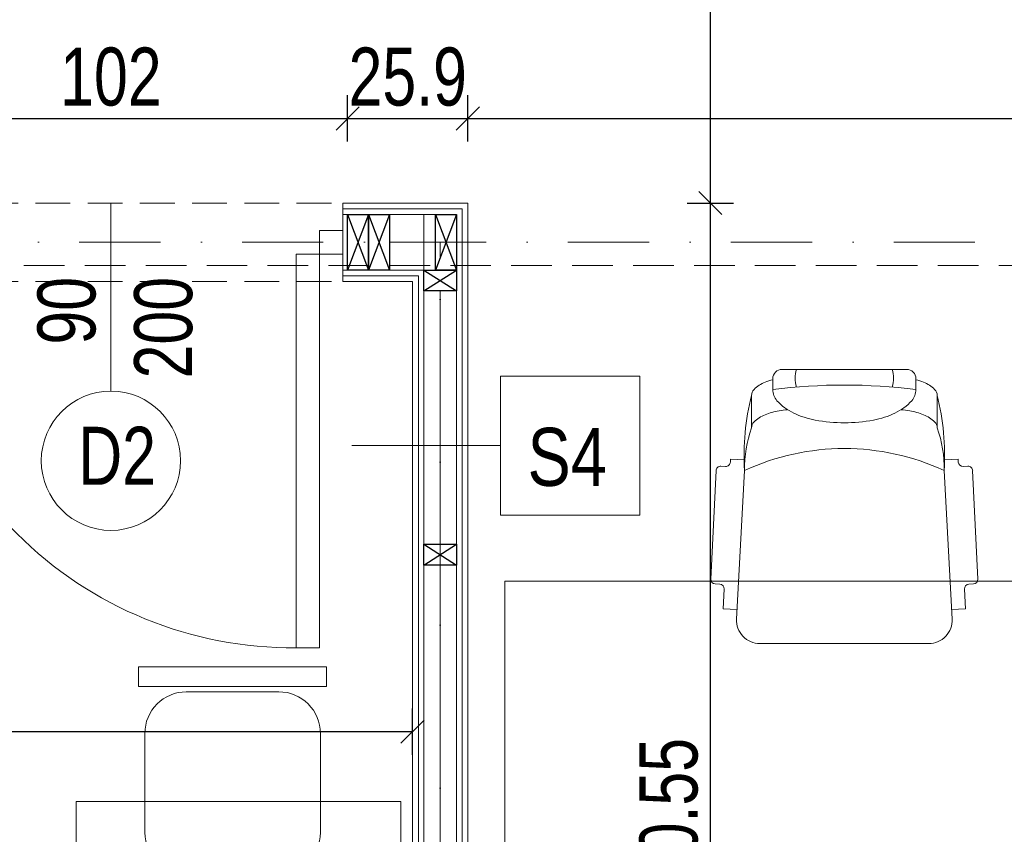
# Model space of a CAD drawing. Header units: inches. Extents: x 53216 to 117387, y -66787 to -22834.
# Tile 238 of 256: x 54151 to 54363, y -24361 to -24186. Entities that reach past the tile are written whole.
import ezdxf
from ezdxf.enums import TextEntityAlignment as Align

# ---------------------------------------------------------------- set-up
doc = ezdxf.new("R2010")
doc.units = ezdxf.units.IN
doc.header["$MEASUREMENT"] = 0
doc.linetypes.add('DASHDOT', pattern=[1, 0.5, -0.25, 0, -0.25])
doc.linetypes.add('HIDDEN', pattern=[0.375, 0.25, -0.125])
doc.layers.get('0').update_dxf_attribs({"lineweight": 0})
doc.layers.get('Defpoints').update_dxf_attribs({"lineweight": 0})
for name, color, linetype, lineweight in [('13a-opisy przekrój', 63, 'Continuous', 5), ('A21b-ściana szkielet', 3, 'Continuous', 20), ('p--dach', 2, 'Continuous', 30), ('p--drzwi', 125, 'Continuous', 0), ('p--konst-słupy', 3, 'Continuous', 25), ('p--meble wyp.', 104, 'Continuous', 0), ('p--ocieplenie w.wew.', 53, 'Continuous', 0), ('p--opis drzwi', 252, 'Continuous', 0), ('p--osie konstr', 11, 'DASHDOT', 15), ('p--podciąg', 61, 'Continuous', 0), ('p--płyta GK', 2, 'Continuous', 0), ('p--wymiary-1-50', 5, 'Continuous', 0), ('p--ściana szkielet', 64, 'Continuous', 0)]:
    doc.layers.add(name, color=color, linetype=linetype, lineweight=lineweight)
doc.styles.add('1-50', font='arial.ttf', dxfattribs={"width": 0.75, "height": 12.5})
doc.styles.get("Standard").update_dxf_attribs({"font": 'arial.ttf', "width": 0.75})
doc.styles.add('STYL-1', font='arial.ttf', dxfattribs={"width": 0.75})
doc.linetypes.add('BATTING', pattern='A,0.0001,-0.1,[134,ltypeshp.shx,S=0.1,R=0,X=-0.1,Y=0],-0.2,[134,ltypeshp.shx,S=0.1,R=180,X=0.1,Y=0],-0.1', length=0.4001)
doc.dimstyles.new('1-50', dxfattribs={"dimtxt": 12.5, "dimasz": 5, "dimexe": 5, "dimexo": 5, "dimgap": 0.09, "dimtad": 0, "dimdsep": 46, "dimtxsty": '1-50', "dimblk": 'OBLIQUE', "dimcen": 0.09, "dimadec": 0, "dimazin": 0, "dimtfac": 1, "dimtdec": 4, "dimtix": 1, "dimtmove": 2, "dimatfit": 3, "dimldrblk": 'OBLIQUE', "dimfxl": 5, "dimfxlon": 1, "dimtvp": 0.7, "dimtolj": 1, "dimtzin": 0, "dimarcsym": 0})

# ---------------------------------------------------------------- blocks, each defined once
blk = doc.blocks.new('drzwi-90-100')
for p, q in [((10.1, 87.38), (5.05, 87.38)), ((5.05, 87.38), (5.05, 2.53)), ((10.1, 2.53), (10.1, 87.38)), ((5.05, 2.53), (0, 2.53)), ((0, 2.53), (0, -2.53)), ((5.05, -2.53), (5.05, 2.53)), ((5.05, 2.53), (10.1, 2.53)), ((100, 2.53), (94.95, 2.53)), ((94.95, 2.53), (94.95, -2.53)), ((100, -2.53), (100, 2.53)), ((0, -2.53), (5.05, -2.53)), ((94.95, -2.53), (100, -2.53))]:
    blk.add_line(p, q)
blk.add_arc((10.8, 3.23), 84.15, 359.5233, 90.4767)
blk = doc.blocks.new('sof11_r')
for p, q in [((45.17, 39.11), (21.82, 37.98)), ((20.87, 36.93), (20.93, 35.93)), ((46.23, 38.16), (46.28, 37.16)), ((51.6, 36.44), (47.33, 36.22)), ((51.6, 36.44), (51.76, 33.45)), ((19.98, 34.88), (19.38, 34.85)), ((19.38, 34.85), (19.53, 31.85)), ((53.8, 33.56), (21.8, 31.85)), ((12.61, 30.34), (5.61, 30.34)), ((59.07, -7.89), (59.07, 28.56)), ((2, 25.76), (4.37, 25.76)), ((0, 23.76), (0, -3.09)), ((2, -5.09), (4.37, -5.09)), ((12.61, -9.66), (5.61, -9.66)), ((19.38, -14.18), (19.53, -11.18)), ((53.8, -12.88), (21.8, -11.18)), ((19.98, -14.21), (19.38, -14.18)), ((51.6, -15.77), (51.76, -12.78)), ((20.87, -16.26), (20.93, -15.26)), ((46.23, -17.49), (46.28, -16.49)), ((51.6, -15.77), (47.33, -15.54)), ((45.17, -18.43), (21.82, -17.31))]:
    blk.add_line(p, q)
for points in [[(2.23, 25.76, -0.030204), (2.78, 27.41, -0.097163), (4.32, 29.79, -0.203453), (5.61, 30.34, -0.203453)], [(8.71, 22.55, -0.01879), (8.95, 24.41, -0.054131), (9.78, 27.41, -0.097163), (11.32, 29.79, -0.203453), (12.61, 30.34, -0.203453)], [(4.37, -5.09, 0.184283), (6.75, -4.18, 0.102242), (9.43, -0.57, 0.061197), (10.93, 4.08, 0.047488), (11.52, 10.34, 0.047488), (10.93, 16.59, 0.061197), (9.43, 21.24, 0.102242), (6.75, 24.85, 0.184283), (4.37, 25.76, 0.184283)], [(8.71, -1.88, 0.01879), (8.95, -3.74, 0.054131), (9.78, -6.74, 0.097163), (11.32, -9.12, 0.203453), (12.61, -9.66, 0.203453)], [(2.23, -5.09, 0.030204), (2.78, -6.74, 0.097163), (4.32, -9.12, 0.203453), (5.61, -9.66, 0.203453)]]:
    blk.add_lwpolyline(points, format="xyb")
for centre, radius, start, end in [((45.23, 38.11), 1, 3.0448, 93.0448), ((21.87, 36.99), 1, 93.0448, 183.0448), ((47.28, 37.21), 1, 183.0448, 273.0448), ((19.93, 35.88), 1, 273.0448, 3.0448), ((18.77, -22.91), 54.85, 86.8308, 103.8805), ((21.41, 5.61), 26.24, 89.1562, 109.5996), ((68.33, 10.34), 51.27, 155.1826, 204.8174), ((54.07, 28.56), 5, 0, 93.0448), ((2, 23.76), 2, 90, 180), ((122.88, 10.34), 119.5, 172.5855, 187.4145), ((1.91, 14.05), 6.89, 73.9141, 106.0859), ((1.91, 6.62), 6.89, 253.9141, 286.0859), ((2, -3.09), 2, 180, 270), ((54.07, -7.89), 5, 266.9552, 0), ((18.77, 43.58), 54.85, 256.1195, 273.1692), ((21.41, 15.06), 26.24, 250.4004, 270.8438), ((19.93, -15.21), 1, 356.9552, 86.9552), ((21.87, -16.31), 1, 176.9552, 266.9552), ((47.28, -16.54), 1, 86.9552, 176.9552), ((45.23, -17.44), 1, 266.9552, 356.9552)]:
    blk.add_arc(centre, radius, start, end)
blk = doc.blocks.new('f021')
blk.add_lwpolyline([(-31.75, 70), (31.75, 70), (31.75, 63.39), (-31.75, 63.39)], close=True)
blk.add_lwpolyline([(-29.65, 14.01), (-29.65, 47.55, -0.414214), (-15.64, 61.57), (15.64, 61.57, -0.414214), (29.65, 47.55), (29.65, 14.01, -0.414214), (15.64, 0), (-15.64, 0, -0.414214)], format="xyb", close=True)
blk = doc.blocks.new('_OBLIQUE')
at = {"color": 0, "linetype": 'ByBlock', "lineweight": -2}
for p, q in [((-0.5, -0.5), (0.5, 0.5)), ((0, 0), (0, 0))]:
    blk.add_line(p, q, dxfattribs=at)
blk = doc.blocks.new('*D2830')
at = {"layer": 'Defpoints', "color": 0}
for p in [(54247.83, -24225.32), (54300.08, -24225.32), (54247.83, -24495.87)]:
    blk.add_point(p, dxfattribs=at)
at = {"layer": 'p--wymiary-1-50', "color": 0, "lineweight": -2}
for p, q in [((54295.08, -24225.32), (54305.08, -24225.32)), ((54300.08, -24495.87), (54300.08, -24225.32)), ((54295.08, -24495.87), (54305.08, -24495.87))]:
    blk.add_line(p, q, dxfattribs=at)
at = {"layer": 'p--wymiary-1-50', "color": 0, "lineweight": -2, "xscale": 5, "yscale": 5, "zscale": 5}
for p, rotation in [((54300.08, -24225.32), 90), ((54300.08, -24495.87), 270)]:
    blk.add_blockref('_OBLIQUE', p, dxfattribs=dict(at, rotation=rotation))
at = {"layer": 'p--wymiary-1-50', "color": 0, "linetype": 'Continuous', "ltscale": 8, "insert": (54291.15, -24360.6), "char_height": 12.5, "attachment_point": 5, "rotation": 90, "style": '1-50'}
blk.add_mtext('\\A1;270.55', dxfattribs=at)
blk = doc.blocks.new('*D2831')
at = {"layer": 'Defpoints', "color": 0}
for p in [(54247.83, -23981.67), (54300.08, -23981.67), (54247.83, -24225.32)]:
    blk.add_point(p, dxfattribs=at)
at = {"layer": 'p--wymiary-1-50', "color": 0, "lineweight": -2}
for p, q in [((54295.08, -23981.67), (54305.08, -23981.67)), ((54300.08, -24225.32), (54300.08, -23981.67)), ((54295.08, -24225.32), (54305.08, -24225.32))]:
    blk.add_line(p, q, dxfattribs=at)
at = {"layer": 'p--wymiary-1-50', "color": 0, "lineweight": -2, "xscale": 5, "yscale": 5, "zscale": 5}
for p, rotation in [((54300.08, -23981.67), 90), ((54300.08, -24225.32), 270)]:
    blk.add_blockref('_OBLIQUE', p, dxfattribs=dict(at, rotation=rotation))
at = {"layer": 'p--wymiary-1-50', "color": 0, "linetype": 'Continuous', "ltscale": 8, "insert": (54291.15, -24103.5), "char_height": 12.5, "attachment_point": 5, "rotation": 90, "style": '1-50'}
blk.add_mtext('\\A1;243.65', dxfattribs=at)
blk = doc.blocks.new('*D2843')
at = {"layer": 'Defpoints', "color": 0}
for p in [(54221.93, -24207.09), (54119.93, -24227.77), (54221.93, -24227.77)]:
    blk.add_point(p, dxfattribs=at)
at = {"layer": 'p--wymiary-1-50', "color": 0, "lineweight": -2}
for p, q in [((54119.93, -24212.09), (54119.93, -24202.09)), ((54221.93, -24212.09), (54221.93, -24202.09)), ((54119.93, -24207.09), (54221.93, -24207.09))]:
    blk.add_line(p, q, dxfattribs=at)
at = {"layer": 'p--wymiary-1-50', "color": 0, "lineweight": -2, "xscale": 5, "yscale": 5, "zscale": 5, "rotation": 180}
blk.add_blockref('_OBLIQUE', (54119.93, -24207.09), dxfattribs=at)
at = {"layer": 'p--wymiary-1-50', "color": 0, "lineweight": -2, "xscale": 5, "yscale": 5, "zscale": 5}
blk.add_blockref('_OBLIQUE', (54221.93, -24207.09), dxfattribs=at)
at = {"layer": 'p--wymiary-1-50', "color": 0, "linetype": 'Continuous', "ltscale": 8, "insert": (54170.93, -24198.16), "char_height": 12.5, "attachment_point": 5, "style": '1-50'}
blk.add_mtext('\\A1;102', dxfattribs=at)
blk = doc.blocks.new('*D2844')
at = {"layer": 'Defpoints', "color": 0}
for p in [(54247.83, -24207.09), (54247.83, -24225.32), (54221.93, -24227.77)]:
    blk.add_point(p, dxfattribs=at)
at = {"layer": 'p--wymiary-1-50', "color": 0, "lineweight": -2}
for p, q in [((54221.93, -24212.09), (54221.93, -24202.09)), ((54247.83, -24212.09), (54247.83, -24202.09)), ((54221.93, -24207.09), (54247.83, -24207.09))]:
    blk.add_line(p, q, dxfattribs=at)
at = {"layer": 'p--wymiary-1-50', "color": 0, "lineweight": -2, "xscale": 5, "yscale": 5, "zscale": 5, "rotation": 180}
blk.add_blockref('_OBLIQUE', (54221.93, -24207.09), dxfattribs=at)
at = {"layer": 'p--wymiary-1-50', "color": 0, "lineweight": -2, "xscale": 5, "yscale": 5, "zscale": 5}
blk.add_blockref('_OBLIQUE', (54247.83, -24207.09), dxfattribs=at)
at = {"layer": 'p--wymiary-1-50', "color": 0, "linetype": 'Continuous', "ltscale": 8, "insert": (54234.88, -24198.16), "char_height": 12.5, "attachment_point": 5, "style": '1-50'}
blk.add_mtext('\\A1;25.9', dxfattribs=at)
blk = doc.blocks.new('*D2845')
at = {"layer": 'Defpoints', "color": 0}
for p in [(54531.43, -24207.09), (54531.43, -24207.09), (54247.83, -24225.32)]:
    blk.add_point(p, dxfattribs=at)
at = {"layer": 'p--wymiary-1-50', "color": 0, "lineweight": -2}
for p, q in [((54247.83, -24212.09), (54247.83, -24202.09)), ((54531.43, -24202.09), (54531.43, -24202.09)), ((54247.83, -24207.09), (54531.43, -24207.09))]:
    blk.add_line(p, q, dxfattribs=at)
at = {"layer": 'p--wymiary-1-50', "color": 0, "lineweight": -2, "xscale": 5, "yscale": 5, "zscale": 5, "rotation": 180}
blk.add_blockref('_OBLIQUE', (54247.83, -24207.09), dxfattribs=at)
at = {"layer": 'p--wymiary-1-50', "color": 0, "lineweight": -2, "xscale": 5, "yscale": 5, "zscale": 5}
blk.add_blockref('_OBLIQUE', (54531.43, -24207.09), dxfattribs=at)
at = {"layer": 'p--wymiary-1-50', "color": 0, "linetype": 'Continuous', "ltscale": 8, "insert": (54389.63, -24198.16), "char_height": 12.5, "attachment_point": 5, "style": '1-50'}
blk.add_mtext('\\A1;283.6', dxfattribs=at)
blk = doc.blocks.new('*D2854')
at = {"layer": 'Defpoints', "color": 0}
for p in [(54235.93, -24339.2), (53996.23, -24425.87), (54235.93, -24425.87)]:
    blk.add_point(p, dxfattribs=at)
at = {"layer": 'p--wymiary-1-50', "color": 0, "lineweight": -2}
for p, q in [((53996.23, -24344.2), (53996.23, -24334.2)), ((54235.93, -24344.2), (54235.93, -24334.2)), ((53996.23, -24339.2), (54235.93, -24339.2))]:
    blk.add_line(p, q, dxfattribs=at)
at = {"layer": 'p--wymiary-1-50', "color": 0, "lineweight": -2, "xscale": 5, "yscale": 5, "zscale": 5, "rotation": 180}
blk.add_blockref('_OBLIQUE', (53996.23, -24339.2), dxfattribs=at)
at = {"layer": 'p--wymiary-1-50', "color": 0, "lineweight": -2, "xscale": 5, "yscale": 5, "zscale": 5}
blk.add_blockref('_OBLIQUE', (54235.93, -24339.2), dxfattribs=at)
at = {"layer": 'p--wymiary-1-50', "color": 0, "linetype": 'Continuous', "ltscale": 8, "insert": (54116.08, -24330.26), "char_height": 12.5, "attachment_point": 5, "style": '1-50'}
blk.add_mtext('\\A1;239.7', dxfattribs=at)
blk = doc.blocks.new('ukł.słupów-1K')
at = {"ltscale": 35}
blk.add_line((628.65, 278.05), (628.65, 290.05), dxfattribs=at)
for p, q in [((628.65, 290.05), (633.15, 278.05)), ((633.15, 290.05), (628.65, 278.05)), ((633.15, 290.05), (637.65, 278.05)), ((637.65, 290.05), (633.15, 278.05)), ((647.6, 290.05), (652.1, 278.05)), ((652.1, 290.05), (647.6, 278.05)), ((645.1, 273.55), (652.1, 278.05)), ((645.1, 278.05), (652.1, 273.55)), ((645.1, 214.5), (652.1, 219)), ((645.1, 219), (652.1, 214.5))]:
    blk.add_line(p, q)
for points in [[(633.15, 290.05), (633.15, 278.05), (628.65, 278.05), (628.65, 290.05)], [(637.65, 290.05), (637.65, 278.05), (633.15, 278.05), (633.15, 290.05)], [(652.1, 290.05), (652.1, 278.05), (647.6, 278.05), (647.6, 290.05)], [(645.1, 278.05), (652.1, 278.05), (652.1, 273.55), (645.1, 273.55)], [(645.1, 219), (652.1, 219), (652.1, 214.5), (645.1, 214.5)]]:
    blk.add_lwpolyline(points, close=True)

msp = doc.modelspace()

# ---------------------------------------------------------------- linework, layer by layer
at = {"layer": '13a-opisy przekrój', "lineweight": 9}
msp.add_line((54254.859, -24277.588), (54222.806, -24277.588), dxfattribs=at)
msp.add_lwpolyline([(54284.859, -24292.588), (54254.859, -24292.588), (54254.859, -24262.588), (54284.859, -24262.588)], close=True, dxfattribs=at)
at = {"layer": 'A21b-ściana szkielet', "ltscale": 35}
msp.add_line((54220.935, -24242.223), (54220.935, -24225.323), dxfattribs=at)
at = {"layer": 'p--dach', "color": 6, "linetype": 'HIDDEN', "lineweight": 20, "ltscale": 35}
msp.add_line((54633.445, -24238.773), (53513.225, -24238.773), dxfattribs=at)
at = {"layer": 'p--meble wyp.', "linetype": 'Continuous', "lineweight": 5}
msp.add_lwpolyline([(54335.821, -24486.786), (54335.821, -24406.786, -0.4142136), (54375.821, -24366.786), (54375.821, -24366.786), (54375.821, -24306.786), (54255.821, -24306.786), (54255.821, -24486.786)], format="xyb", close=True, dxfattribs=at)
msp.add_lwpolyline([(54233.412, -24424.277), (54163.412, -24424.277), (54163.412, -24354.277), (54233.412, -24354.277)], close=True, dxfattribs=at)
at = {"layer": 'p--ocieplenie w.wew.', "linetype": 'BATTING', "ltscale": 12}
msp.add_line((54230.935, -24233.773), (54240.885, -24233.773), dxfattribs=at)
at = {"layer": 'p--ocieplenie w.wew.', "linetype": 'BATTING', "ltscale": 8}
for p, q in [((54241.885, -24244.273), (54241.885, -24298.823)), ((54241.885, -24361.323), (54241.885, -24303.323))]:
    msp.add_line(p, q, dxfattribs=at)
at = {"layer": 'p--opis drzwi', "lineweight": 0}
msp.add_line((54170.935, -24225.323), (54170.935, -24265.841), dxfattribs=at)
msp.add_circle((54170.935, -24280.841), 15, dxfattribs=at)
at = {"layer": 'p--osie konstr', "linetype": 'DASHDOT', "ltscale": 35}
for p, q in [((54637.883, -24233.773), (53553.691, -24233.773)), ((54241.885, -24447.823), (54241.885, -24233.773))]:
    msp.add_line(p, q, dxfattribs=at)
at = {"layer": 'p--podciąg', "linetype": 'HIDDEN', "ltscale": 30}
for p, q in [((54120.935, -24225.323), (54220.935, -24225.323)), ((54120.935, -24242.223), (54220.935, -24242.223))]:
    msp.add_line(p, q, dxfattribs=at)
at = {"layer": 'p--płyta GK', "ltscale": 35}
for p, q in [((54247.835, -24225.323), (54220.935, -24225.323)), ((54246.585, -24226.573), (54220.935, -24226.573)), ((54246.585, -24497.123), (54246.585, -24226.573)), ((54247.835, -24495.873), (54247.835, -24225.323)), ((54237.185, -24240.973), (54220.935, -24240.973)), ((54237.185, -24427.123), (54237.185, -24240.973)), ((54235.935, -24242.223), (54220.935, -24242.223)), ((54235.935, -24425.873), (54235.935, -24242.223))]:
    msp.add_line(p, q, dxfattribs=at)
at = {"layer": 'p--ściana szkielet', "ltscale": 35}
for p, q in [((54245.385, -24227.773), (54220.935, -24227.773)), ((54238.385, -24447.823), (54238.385, -24227.773)), ((54245.385, -24517.823), (54245.385, -24227.773)), ((54245.385, -24239.773), (54220.935, -24239.773))]:
    msp.add_line(p, q, dxfattribs=at)

# ---------------------------------------------------------------- block references
at = {"layer": 'p--drzwi'}
for p, rotation in [((54089.685, -24100.323), 270.0000000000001), ((54220.935, -24233.773), 180)]:
    msp.add_blockref('drzwi-90-100', p, dxfattribs=dict(at, rotation=rotation))
at = {"layer": 'p--konst-słupy'}
msp.add_blockref('ukł.słupów-1K', (53593.285, -24517.823), dxfattribs=at)
at = {"layer": 'p--meble wyp.', "linetype": 'Continuous', "lineweight": 5, "rotation": 270.0000000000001}
msp.add_blockref('sof11_r', (54318.611, -24261.15), dxfattribs=at)
at = {"layer": 'p--meble wyp.', "linetype": 'Continuous', "lineweight": 5, "xscale": 0.6375000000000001, "yscale": 0.6375000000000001, "zscale": 0.6375000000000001}
msp.add_blockref('f021', (54197.152, -24369.881), dxfattribs=at)

# ---------------------------------------------------------------- texts
at = {"layer": '13a-opisy przekrój', "lineweight": 9, "width": 0.8}
msp.add_text('S4', height=12.5, dxfattribs=at).set_placement((54269.228, -24273.756), align=Align.TOP_CENTER)
at = {"layer": 'p--opis drzwi', "lineweight": 0, "insert": (54155.098, -24241.252), "char_height": 12.5, "width": 11.15966, "attachment_point": 3, "rotation": 90}
msp.add_mtext('90\\P200', dxfattribs=at)
at = {"layer": 'p--opis drzwi', "lineweight": 0, "insert": (54163.897, -24286.028), "char_height": 12.5, "width": 65.787, "attachment_point": 7, "style": 'STYL-1'}
msp.add_mtext('D2', dxfattribs=at)

# ---------------------------------------------------------------- dimensions: what is measured, and where the dimension line sits
at = {"layer": 'p--wymiary-1-50'}
for base, p1, p2, picture, middle in [((54300.08, -23981.673), (54247.835, -24225.323), (54247.835, -23981.673), '*D2831', (54291.146, -24103.498)), ((54300.08, -24225.323), (54247.835, -24495.873), (54247.835, -24225.323), '*D2830', (54291.146, -24360.598))]:
    dim = msp.add_linear_dim(base=base, p1=p1, p2=p2, angle=90, dimstyle='1-50', dxfattribs=at)
    dim.commit()
    dim.dimension.update_dxf_attribs({"geometry": picture, "text_midpoint": middle})
for base, p1, p2, picture, middle in [((54221.935, -24207.092), (54119.935, -24227.773), (54221.935, -24227.773), '*D2843', (54170.935, -24198.158)), ((54247.835, -24207.092), (54221.935, -24227.773), (54247.835, -24225.323), '*D2844', (54234.885, -24198.158)), ((54531.435, -24207.092), (54247.835, -24225.323), (54531.435, -24207.092), '*D2845', (54389.635, -24198.158)), ((54235.935, -24339.198), (53996.235, -24425.873), (54235.935, -24425.873), '*D2854', (54116.085, -24330.265))]:
    dim = msp.add_linear_dim(base=base, p1=p1, p2=p2, dimstyle='1-50', dxfattribs=at)
    dim.commit()
    dim.dimension.update_dxf_attribs({"geometry": picture, "text_midpoint": middle})

doc.saveas('drawing.dxf')
